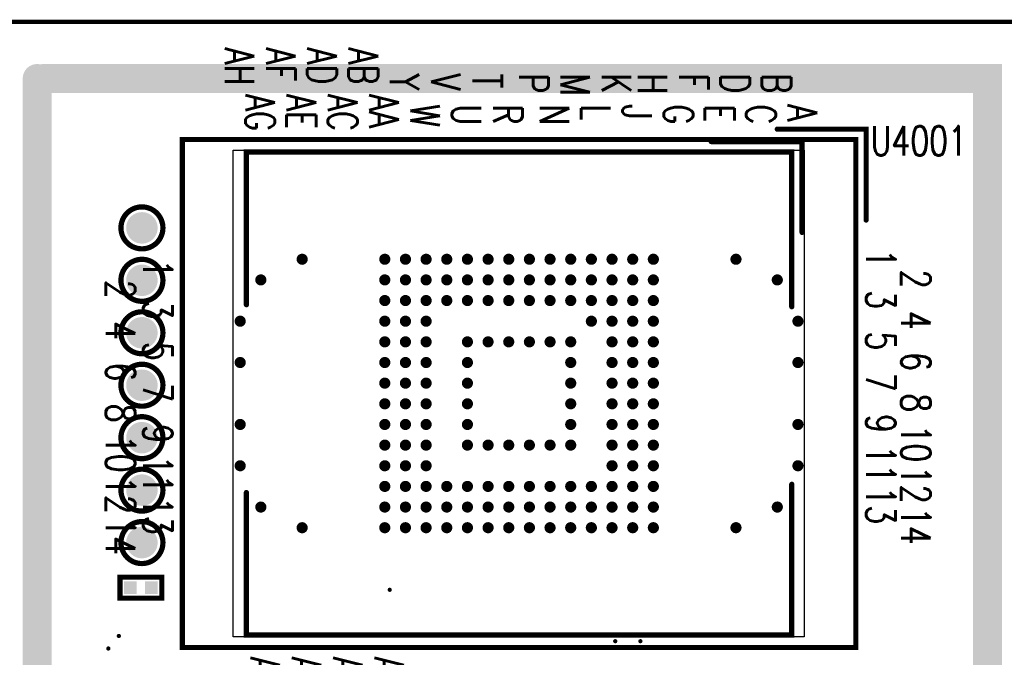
# Model space of a CAD drawing. Extents: x -1.9 to 62.2, y -5.8 to 85.1.
# Tile 12 of 13: x 22.1 to 45.9, y 69.6 to 85.1. Entities that reach past the tile are written whole.
import ezdxf

# ---------------------------------------------------------------- set-up
doc = ezdxf.new("R2010")
doc.units = 0
doc.linetypes.add('KEEPOUT_00001000$0', pattern=[2, 1, 1])
doc.layers.get('0').update_dxf_attribs({"linetype": 'CONTINUOUS'})
for name, color, linetype in [('2D_LINE_01', 96, 'CONTINUOUS'), ('BOARD_OUTLINE_00', 254, 'CONTINUOUS'), ('DRIL_NPLTE_THRU_01', 3, 'CONTINUOUS'), ('DRIL_PLTE_THRU_01', 3, 'CONTINUOUS'), ('KEEPOUT_01', 1, 'CONTINUOUS'), ('PADS_INNER', 96, 'CONTINUOUS'), ('PADS_TOP', 96, 'CONTINUOUS'), ('PART_TOP_2DLINE_00', 1, 'CONTINUOUS'), ('PART_TOP_2DLINE_01', 1, 'CONTINUOUS'), ('PART_TOP_TEXT_26', 255, 'CONTINUOUS'), ('TEXT_26', 255, 'CONTINUOUS')]:
    doc.layers.add(name, color=color, linetype=linetype)
doc.styles.add('W0$1016', font='simplex', dxfattribs={"width": 0.75})

# ---------------------------------------------------------------- blocks, each defined once
blk = doc.blocks.new('BOARD_8')
at = {"layer": 'BOARD_OUTLINE_00', "const_width": 0.1016}
blk.add_lwpolyline([(4.3328, -4.8786), (58.3328, -4.8786), (58.3328, -89.8786), (4.3328, -89.8786), (4.3328, -50.3786), (9.7078, -50.3786), (9.7078, -42.5786), (4.3328, -42.5786)], close=True, dxfattribs=at)
blk = doc.blocks.new('SMOOTH_0$7')
at = {"const_width": 0.35}
blk.add_lwpolyline([(-0.175, 0, 1), (0.175, 0, 1)], format="xyb", close=True, dxfattribs=at)
blk = doc.blocks.new('DRAWING_142')
at = {"layer": '2D_LINE_01', "const_width": 0.7}
blk.add_lwpolyline([(0.73684, -1.5268), (0.73684, -70.2268), (16.29284, -70.2268), (16.29284, -51.6262), (23.73684, -51.6262), (23.73684, -1.5268), (0.89284, -1.5268)], dxfattribs=at)
at = {"layer": '2D_LINE_01'}
for p in [(0.73684, -1.5268), (0.89284, -1.5268), (23.73684, -1.5268)]:
    blk.add_blockref('SMOOTH_0$7', p, dxfattribs=at)
blk = doc.blocks.new('KEEPOUT_171')
at = {"layer": 'KEEPOUT_01', "linetype": 'KEEPOUT_00001000$0'}
blk.add_lwpolyline([(0, -0.1016), (13.8176, -0.1016), (13.8176, -11.8872), (0, -11.8872)], close=True, dxfattribs=at)
blk = doc.blocks.new('DRIL_HOLE_0')
blk.add_lwpolyline([(0, 0, 1), (0, 0, 1)], format="xyb", close=True)
blk = doc.blocks.new('PAD_0')
blk.add_lwpolyline([(0, 0, 1), (0, 0, 1)], format="xyb", close=True)
blk = doc.blocks.new('PAD_5')
at = {"const_width": 0.0508}
blk.add_lwpolyline([(0, -0.0254, 1), (0, 0.0254, 1)], format="xyb", close=True, dxfattribs=at)
blk = doc.blocks.new('STK_TOP_52')
at = {"layer": 'DRIL_PLTE_THRU_01'}
blk.add_blockref('DRIL_HOLE_0', (0, 0), dxfattribs=at)
at = {"layer": 'PADS_INNER'}
blk.add_blockref('PAD_0', (0, 0), dxfattribs=at)
at = {"layer": 'PADS_TOP'}
blk.add_blockref('PAD_5', (0, 0), dxfattribs=at)
blk = doc.blocks.new('SYM_TOP_19')
blk.add_blockref('STK_TOP_52', (0, 0))
blk = doc.blocks.new('PART_TOP_24')
blk.add_blockref('SYM_TOP_19', (0, 0))
blk = doc.blocks.new('PART_TOP_25')
blk.add_blockref('SYM_TOP_19', (0, 0))
blk = doc.blocks.new('PART_TOP_31')
blk.add_blockref('SYM_TOP_19', (0, 0))
blk = doc.blocks.new('PART_TOP_52')
blk.add_blockref('SYM_TOP_19', (0, 0))
blk = doc.blocks.new('PART_TOP_53')
blk.add_blockref('SYM_TOP_19', (0, 0))
blk = doc.blocks.new('STK_TOP_53')
at = {"layer": 'DRIL_PLTE_THRU_01'}
blk.add_blockref('DRIL_HOLE_0', (0, 0), dxfattribs=at)
at = {"layer": 'PADS_INNER'}
blk.add_blockref('PAD_0', (0, 0), dxfattribs=at)
at = {"layer": 'PADS_TOP'}
blk.add_blockref('PAD_0', (0, 0), dxfattribs=at)
blk = doc.blocks.new('SYM_TOP_20')
blk.add_blockref('STK_TOP_53', (0, 0))
blk = doc.blocks.new('PART_TOP_89')
blk.add_blockref('SYM_TOP_20', (0, 0))
blk = doc.blocks.new('PART_TOP_92')
blk.add_blockref('SYM_TOP_20', (0, 0))
blk = doc.blocks.new('PART_TOP_93')
blk.add_blockref('SYM_TOP_20', (0, 0))
blk = doc.blocks.new('PART_TOP_94')
blk.add_blockref('SYM_TOP_20', (0, 0))
blk = doc.blocks.new('PART_TOP_96')
blk.add_blockref('SYM_TOP_20', (0, 0))
blk = doc.blocks.new('PART_TOP_97')
blk.add_blockref('SYM_TOP_20', (0, 0))
blk = doc.blocks.new('PART_TOP_98')
blk.add_blockref('SYM_TOP_20', (0, 0))
blk = doc.blocks.new('PART_TOP_99')
blk.add_blockref('SYM_TOP_20', (0, 0))
blk = doc.blocks.new('STK_TOP_93')
at = {"layer": 'DRIL_PLTE_THRU_01'}
blk.add_blockref('DRIL_HOLE_0', (0, 0), dxfattribs=at)
at = {"layer": 'PADS_INNER'}
blk.add_blockref('PAD_0', (0, 0), dxfattribs=at)
at = {"layer": 'PADS_TOP'}
blk.add_blockref('PAD_0', (0, 0), dxfattribs=at)
blk = doc.blocks.new('SYM_TOP_23')
blk.add_blockref('STK_TOP_93', (0, 0))
blk = doc.blocks.new('PART_TOP_158')
blk.add_blockref('SYM_TOP_23', (0, 0))
blk = doc.blocks.new('PART_TOP_159')
blk.add_blockref('SYM_TOP_23', (0, 0))
blk = doc.blocks.new('PART_TOP_160')
blk.add_blockref('SYM_TOP_23', (0, 0))
blk = doc.blocks.new('PART_TOP_161')
blk.add_blockref('SYM_TOP_23', (0, 0))
blk = doc.blocks.new('PART_TOP_162')
blk.add_blockref('SYM_TOP_23', (0, 0))
blk = doc.blocks.new('PART_TOP_178')
blk.add_blockref('SYM_TOP_23', (0, 0))
blk = doc.blocks.new('PART_TOP_179')
blk.add_blockref('SYM_TOP_23', (0, 0))
blk = doc.blocks.new('PART_TOP_180')
blk.add_blockref('SYM_TOP_23', (0, 0))
blk = doc.blocks.new('SMOOTH_0$127')
at = {"const_width": 0.0635}
blk.add_lwpolyline([(-0.03175, 0, 1), (0.03175, 0, 1)], format="xyb", close=True, dxfattribs=at)
blk = doc.blocks.new('PART_BODY_TOP_75')
at = {"layer": 'PART_TOP_2DLINE_01', "const_width": 0.127}
blk.add_lwpolyline([(-0.508, 0.254), (0.508, 0.254), (0.508, -0.254), (-0.508, -0.254)], close=True, dxfattribs=at)
at = {"layer": 'PART_TOP_2DLINE_01'}
for p in [(-0.508, 0.254), (0.508, 0.254), (-0.508, -0.254), (0.508, -0.254)]:
    blk.add_blockref('SMOOTH_0$127', p, dxfattribs=at)
blk = doc.blocks.new('PAD_2')
at = {"const_width": 0.3048}
blk.add_lwpolyline([(-0.1524, 0), (0.1524, 0)], dxfattribs=at)
blk = doc.blocks.new('STK_TOP_41')
at = {"layer": 'DRIL_NPLTE_THRU_01'}
blk.add_blockref('DRIL_HOLE_0', (0, 0), dxfattribs=at)
at = {"layer": 'PADS_INNER'}
blk.add_blockref('PAD_0', (0, 0), dxfattribs=at)
at = {"layer": 'PADS_TOP'}
blk.add_blockref('PAD_2', (0, 0), dxfattribs=at)
blk = doc.blocks.new('SYM_TOP_29')
for name, p in [('PART_BODY_TOP_75', (0, 0)), ('STK_TOP_41', (-0.254, 0)), ('STK_TOP_41', (0.254, 0))]:
    blk.add_blockref(name, p)
blk = doc.blocks.new('PART_TOP_244')
blk.add_blockref('SYM_TOP_29', (0, 0))
blk = doc.blocks.new('PART_BODY_TOP_126')
at = {"layer": 'PART_TOP_2DLINE_00', "const_width": 0.127}
for points in [[(-6.4, 6.25), (-6.4, 8.4), (-4.2, 8.4)], [(-3.9, 6.85), (-6.1, 6.85), (-6.1, 4.65)], [(-2.1, 6.6), (-5.85, 6.6), (-5.85, -6.6), (-2.15, -6.6)], [(2.4, -6.6), (5.85, -6.6), (5.85, 6.6), (2.2, 6.6)]]:
    blk.add_lwpolyline(points, dxfattribs=at)
blk.add_lwpolyline([(-6.15, -8.15), (-6.15, 8.15), (6.15, 8.15), (6.15, -8.15)], close=True, dxfattribs=at)
at = {"layer": 'PART_TOP_2DLINE_00'}
for p in [(-6.4, 8.4), (-4.2, 8.4), (-6.15, 8.15), (6.15, 8.15), (-6.1, 6.85), (-3.9, 6.85), (-5.85, 6.6), (-2.1, 6.6), (2.2, 6.6), (5.85, 6.6), (-6.4, 6.25), (-6.1, 4.65), (-5.85, -6.6), (-2.15, -6.6), (2.4, -6.6), (5.85, -6.6), (-6.15, -8.15), (6.15, -8.15)]:
    blk.add_blockref('SMOOTH_0$127', p, dxfattribs=at)
at = {"layer": 'PART_TOP_TEXT_26', "style": 'W0$1016', "width": 0.75}
for s, height, p in [('2', 0.711, (-3, 9.25)), ('4', 0.711, (-2, 9.25)), ('6', 0.711, (-1, 9.25)), ('8', 0.711, (0, 9.25)), ('10', 0.7112, (0.75, 9.25)), ('12', 0.7112, (1.75, 9.25)), ('14', 0.7112, (2.75, 9.25)), ('1', 0.711, (-3.5, 8.4)), ('3', 0.711, (-2.5, 8.4)), ('5', 0.711, (-1.5, 8.4)), ('7', 0.711, (-0.5, 8.4)), ('9', 0.711, (0.5, 8.4)), ('11', 0.7112, (1.25, 8.4)), ('13', 0.7112, (2.25, 8.4)), ('A', 0.711, (-7, 6.5)), ('A', 0.711, (6.625, 6.625)), ('B', 0.711, (-7.75, 5.875)), ('B', 0.711, (7.5, 5.875)), ('C', 0.711, (-7, 5.5)), ('C', 0.711, (6.625, 5.625)), ('D', 0.711, (-7.75, 4.875)), ('D', 0.711, (7.5, 4.875)), ('E', 0.711, (6.625, 4.625)), ('E', 0.711, (-7, 4.5)), ('F', 0.711, (-7.75, 3.875)), ('F', 0.711, (7.5, 3.875)), ('G', 0.711, (6.625, 3.625)), ('G', 0.711, (-7, 3.5)), ('H', 0.711, (-7.75, 2.875)), ('H', 0.711, (7.5, 2.875)), ('J', 0.711, (-7, 2.5)), ('J', 0.711, (6.625, 2.625)), ('K', 0.711, (-7.75, 2)), ('K', 0.711, (7.5, 2)), ('L', 0.711, (-7, 1.5)), ('L', 0.711, (6.625, 1.625)), ('M', 0.711, (-7.75, 1)), ('M', 0.711, (7.5, 1)), ('N', 0.711, (-7, 0.5)), ('N', 0.711, (6.625, 0.625)), ('P', 0.711, (-7.75, 0)), ('P', 0.711, (7.5, 0)), ('R', 0.711, (-7, -0.625)), ('R', 0.711, (6.625, -0.5)), ('T', 0.711, (-7.75, -1.125)), ('T', 0.711, (7.5, -1.125)), ('U', 0.711, (-7, -1.625)), ('U', 0.711, (6.625, -1.5)), ('V', 0.711, (-7.75, -2.125)), ('V', 0.711, (7.5, -2.125)), ('W', 0.711, (6.625, -2.5)), ('W', 0.711, (-7, -2.625)), ('Y', 0.711, (-7.75, -3.125)), ('Y', 0.711, (7.5, -3.125)), ('AA', 0.7112, (6.375, -3.5)), ('AA', 0.7112, (-7.25, -3.625)), ('AB', 0.7112, (-8.375, -4.125)), ('AB', 0.7112, (7.5, -4.125)), ('AC', 0.7112, (6.375, -4.5)), ('AC', 0.7112, (-7.25, -4.625)), ('AD', 0.7112, (-8.375, -5.125)), ('AD', 0.7112, (7.5, -5.125)), ('AE', 0.7112, (-7.25, -5.625)), ('AE', 0.7112, (6.375, -5.5)), ('AF', 0.7112, (-8.375, -6.125)), ('AF', 0.7112, (7.5, -6.125)), ('AG', 0.7112, (-7.25, -6.625)), ('AG', 0.7112, (6.375, -6.5)), ('AH', 0.7112, (-8.375, -7.125)), ('AH', 0.7112, (7.5, -7.125)), ('1', 0.711, (-3.25, -9.1)), ('3', 0.711, (-2.25, -9.1)), ('5', 0.711, (-1.25, -9.1)), ('7', 0.711, (-0.25, -9.1)), ('9', 0.711, (0.75, -9.1)), ('11', 0.7112, (1.5, -9.1)), ('13', 0.7112, (2.5, -9.1)), ('2', 0.711, (-2.75, -10)), ('4', 0.711, (-1.75, -10)), ('6', 0.711, (-0.75, -10)), ('8', 0.711, (0.25, -10)), ('10', 0.7112, (1, -10)), ('12', 0.7112, (2, -10)), ('14', 0.7112, (3, -10))]:
    blk.add_text(s, height=height, dxfattribs=at).set_placement(p)
blk = doc.blocks.new('PAD_42')
at = {"const_width": 0.135}
blk.add_lwpolyline([(0, -0.0675, 1), (0, 0.0675, 1)], format="xyb", close=True, dxfattribs=at)
blk = doc.blocks.new('STK_TOP_57')
at = {"layer": 'DRIL_NPLTE_THRU_01'}
blk.add_blockref('DRIL_HOLE_0', (0, 0), dxfattribs=at)
at = {"layer": 'PADS_INNER'}
blk.add_blockref('PAD_0', (0, 0), dxfattribs=at)
at = {"layer": 'PADS_TOP'}
blk.add_blockref('PAD_42', (0, 0), dxfattribs=at)
blk = doc.blocks.new('SYM_TOP_79')
for name, p in [('PART_BODY_TOP_126', (0, 0)), ('STK_TOP_57', (-1.75, 6.75)), ('STK_TOP_57', (-0.75, 6.75)), ('STK_TOP_57', (0.75, 6.75)), ('STK_TOP_57', (1.75, 6.75)), ('STK_TOP_57', (-2.75, 6.25)), ('STK_TOP_57', (2.75, 6.25)), ('STK_TOP_57', (-3.25, 5.25)), ('STK_TOP_57', (3.25, 5.25)), ('STK_TOP_57', (-3.25, 3.25)), ('STK_TOP_57', (-2.75, 3.25)), ('STK_TOP_57', (-2.25, 3.25)), ('STK_TOP_57', (-1.75, 3.25)), ('STK_TOP_57', (-1.25, 3.25)), ('STK_TOP_57', (-0.75, 3.25)), ('STK_TOP_57', (-0.25, 3.25)), ('STK_TOP_57', (0.25, 3.25)), ('STK_TOP_57', (0.75, 3.25)), ('STK_TOP_57', (1.25, 3.25)), ('STK_TOP_57', (1.75, 3.25)), ('STK_TOP_57', (2.25, 3.25)), ('STK_TOP_57', (2.75, 3.25)), ('STK_TOP_57', (3.25, 3.25)), ('STK_TOP_57', (-3.25, 2.75)), ('STK_TOP_57', (-2.75, 2.75)), ('STK_TOP_57', (-2.25, 2.75)), ('STK_TOP_57', (-1.75, 2.75)), ('STK_TOP_57', (-1.25, 2.75)), ('STK_TOP_57', (-0.75, 2.75)), ('STK_TOP_57', (-0.25, 2.75)), ('STK_TOP_57', (0.25, 2.75)), ('STK_TOP_57', (0.75, 2.75)), ('STK_TOP_57', (1.25, 2.75)), ('STK_TOP_57', (1.75, 2.75)), ('STK_TOP_57', (2.25, 2.75)), ('STK_TOP_57', (2.75, 2.75)), ('STK_TOP_57', (3.25, 2.75)), ('STK_TOP_57', (-3.25, 2.25)), ('STK_TOP_57', (-2.75, 2.25)), ('STK_TOP_57', (-2.25, 2.25)), ('STK_TOP_57', (-1.75, 2.25)), ('STK_TOP_57', (-1.25, 2.25)), ('STK_TOP_57', (-0.75, 2.25)), ('STK_TOP_57', (-0.25, 2.25)), ('STK_TOP_57', (0.25, 2.25)), ('STK_TOP_57', (0.75, 2.25)), ('STK_TOP_57', (1.25, 2.25)), ('STK_TOP_57', (1.75, 2.25)), ('STK_TOP_57', (2.25, 2.25)), ('STK_TOP_57', (2.75, 2.25)), ('STK_TOP_57', (3.25, 2.25)), ('STK_TOP_57', (-3.25, 1.75)), ('STK_TOP_57', (-2.75, 1.75)), ('STK_TOP_57', (-2.25, 1.75)), ('STK_TOP_57', (-1.75, 1.75)), ('STK_TOP_57', (2.25, 1.75)), ('STK_TOP_57', (2.75, 1.75)), ('STK_TOP_57', (3.25, 1.75)), ('STK_TOP_57', (-3.25, 1.25)), ('STK_TOP_57', (-2.75, 1.25)), ('STK_TOP_57', (-2.25, 1.25)), ('STK_TOP_57', (-1.25, 1.25)), ('STK_TOP_57', (-0.75, 1.25)), ('STK_TOP_57', (-0.25, 1.25)), ('STK_TOP_57', (0.25, 1.25)), ('STK_TOP_57', (0.75, 1.25)), ('STK_TOP_57', (1.25, 1.25)), ('STK_TOP_57', (2.25, 1.25)), ('STK_TOP_57', (2.75, 1.25)), ('STK_TOP_57', (3.25, 1.25)), ('STK_TOP_57', (-3.25, 0.75)), ('STK_TOP_57', (-2.75, 0.75)), ('STK_TOP_57', (-2.25, 0.75)), ('STK_TOP_57', (-1.25, 0.75)), ('STK_TOP_57', (1.25, 0.75)), ('STK_TOP_57', (2.25, 0.75)), ('STK_TOP_57', (2.75, 0.75)), ('STK_TOP_57', (3.25, 0.75)), ('STK_TOP_57', (-3.25, 0.25)), ('STK_TOP_57', (-2.75, 0.25)), ('STK_TOP_57', (-2.25, 0.25)), ('STK_TOP_57', (-1.25, 0.25)), ('STK_TOP_57', (1.25, 0.25)), ('STK_TOP_57', (2.25, 0.25)), ('STK_TOP_57', (2.75, 0.25)), ('STK_TOP_57', (3.25, 0.25)), ('STK_TOP_57', (-3.25, -0.25)), ('STK_TOP_57', (-2.75, -0.25)), ('STK_TOP_57', (-2.25, -0.25)), ('STK_TOP_57', (-1.25, -0.25)), ('STK_TOP_57', (1.25, -0.25)), ('STK_TOP_57', (2.25, -0.25)), ('STK_TOP_57', (2.75, -0.25)), ('STK_TOP_57', (3.25, -0.25)), ('STK_TOP_57', (-3.25, -0.75)), ('STK_TOP_57', (-2.75, -0.75)), ('STK_TOP_57', (-2.25, -0.75)), ('STK_TOP_57', (-1.25, -0.75)), ('STK_TOP_57', (1.25, -0.75)), ('STK_TOP_57', (2.25, -0.75)), ('STK_TOP_57', (2.75, -0.75)), ('STK_TOP_57', (3.25, -0.75)), ('STK_TOP_57', (-3.25, -1.25)), ('STK_TOP_57', (-2.75, -1.25)), ('STK_TOP_57', (-2.25, -1.25)), ('STK_TOP_57', (-1.25, -1.25)), ('STK_TOP_57', (-0.75, -1.25)), ('STK_TOP_57', (-0.25, -1.25)), ('STK_TOP_57', (0.25, -1.25)), ('STK_TOP_57', (0.75, -1.25)), ('STK_TOP_57', (1.25, -1.25)), ('STK_TOP_57', (2.25, -1.25)), ('STK_TOP_57', (2.75, -1.25)), ('STK_TOP_57', (3.25, -1.25)), ('STK_TOP_57', (-3.25, -1.75)), ('STK_TOP_57', (-2.75, -1.75)), ('STK_TOP_57', (-2.25, -1.75)), ('STK_TOP_57', (2.25, -1.75)), ('STK_TOP_57', (2.75, -1.75)), ('STK_TOP_57', (3.25, -1.75)), ('STK_TOP_57', (-3.25, -2.25)), ('STK_TOP_57', (-2.75, -2.25)), ('STK_TOP_57', (-2.25, -2.25)), ('STK_TOP_57', (-1.75, -2.25)), ('STK_TOP_57', (-1.25, -2.25)), ('STK_TOP_57', (-0.75, -2.25)), ('STK_TOP_57', (-0.25, -2.25)), ('STK_TOP_57', (0.25, -2.25)), ('STK_TOP_57', (0.75, -2.25)), ('STK_TOP_57', (1.25, -2.25)), ('STK_TOP_57', (1.75, -2.25)), ('STK_TOP_57', (2.25, -2.25)), ('STK_TOP_57', (2.75, -2.25)), ('STK_TOP_57', (3.25, -2.25)), ('STK_TOP_57', (-3.25, -2.75)), ('STK_TOP_57', (-2.75, -2.75)), ('STK_TOP_57', (-2.25, -2.75)), ('STK_TOP_57', (-1.75, -2.75)), ('STK_TOP_57', (-1.25, -2.75)), ('STK_TOP_57', (-0.75, -2.75)), ('STK_TOP_57', (-0.25, -2.75)), ('STK_TOP_57', (0.25, -2.75)), ('STK_TOP_57', (0.75, -2.75)), ('STK_TOP_57', (1.25, -2.75)), ('STK_TOP_57', (1.75, -2.75)), ('STK_TOP_57', (2.25, -2.75)), ('STK_TOP_57', (2.75, -2.75)), ('STK_TOP_57', (3.25, -2.75)), ('STK_TOP_57', (-3.25, -3.25)), ('STK_TOP_57', (-2.75, -3.25)), ('STK_TOP_57', (-2.25, -3.25)), ('STK_TOP_57', (-1.75, -3.25)), ('STK_TOP_57', (-1.25, -3.25)), ('STK_TOP_57', (-0.75, -3.25)), ('STK_TOP_57', (-0.25, -3.25)), ('STK_TOP_57', (0.25, -3.25)), ('STK_TOP_57', (0.75, -3.25)), ('STK_TOP_57', (1.25, -3.25)), ('STK_TOP_57', (1.75, -3.25)), ('STK_TOP_57', (2.25, -3.25)), ('STK_TOP_57', (2.75, -3.25)), ('STK_TOP_57', (3.25, -3.25)), ('STK_TOP_57', (-3.25, -5.25)), ('STK_TOP_57', (3.25, -5.25)), ('STK_TOP_57', (-2.75, -6.25)), ('STK_TOP_57', (2.75, -6.25)), ('STK_TOP_57', (-1.75, -6.75)), ('STK_TOP_57', (-0.75, -6.75)), ('STK_TOP_57', (0.75, -6.75)), ('STK_TOP_57', (1.75, -6.75))]:
    blk.add_blockref(name, p)
blk = doc.blocks.new('PART_TOP_539')
blk.add_blockref('SYM_TOP_79', (0, 0))
blk = doc.blocks.new('PART_BODY_TOP_122')
at = {"layer": 'PART_TOP_2DLINE_00', "const_width": 0.127}
blk.add_lwpolyline([(-0.508, 0, 1), (0.508, 0, 1)], format="xyb", close=True, dxfattribs=at)
blk = doc.blocks.new('PAD_53')
at = {"const_width": 0.381}
blk.add_lwpolyline([(0, -0.1905, 1), (0, 0.1905, 1)], format="xyb", close=True, dxfattribs=at)
blk = doc.blocks.new('STK_TOP_265')
at = {"layer": 'DRIL_NPLTE_THRU_01'}
blk.add_blockref('DRIL_HOLE_0', (0, 0), dxfattribs=at)
at = {"layer": 'PADS_INNER'}
blk.add_blockref('PAD_0', (0, 0), dxfattribs=at)
at = {"layer": 'PADS_TOP'}
blk.add_blockref('PAD_53', (0, 0), dxfattribs=at)
blk = doc.blocks.new('SYM_TOP_75')
for name in ['PART_BODY_TOP_122', 'STK_TOP_265']:
    blk.add_blockref(name, (0, 0))
blk = doc.blocks.new('PART_TOP_681')
blk.add_blockref('SYM_TOP_75', (0, 0))
blk = doc.blocks.new('PART_TOP_682')
blk.add_blockref('SYM_TOP_75', (0, 0))
blk = doc.blocks.new('PART_TOP_683')
blk.add_blockref('SYM_TOP_75', (0, 0))
blk = doc.blocks.new('PART_TOP_684')
blk.add_blockref('SYM_TOP_75', (0, 0))
blk = doc.blocks.new('PART_TOP_685')
blk.add_blockref('SYM_TOP_75', (0, 0))
blk = doc.blocks.new('PART_TOP_686')
blk.add_blockref('SYM_TOP_75', (0, 0))
blk = doc.blocks.new('PART_TOP_687')
blk.add_blockref('SYM_TOP_75', (0, 0))

msp = doc.modelspace()

# ---------------------------------------------------------------- block references
for name, p in [('BOARD_8', (-4.3328, 89.8786)), ('DRAWING_142', (21.76316, 85.1542)), ('KEEPOUT_171', (27.2448, 81.9912)), ('PART_TOP_687', (25.035, 78.74)), ('PART_TOP_686', (25.035, 76.2)), ('PART_TOP_161', (29.4038, 74.93)), ('PART_TOP_162', (30.1404, 74.9046)), ('PART_TOP_180', (37.6842, 73.9902)), ('PART_TOP_179', (37.1, 73.4314)), ('PART_TOP_178', (35.0172, 73.2028)), ('PART_TOP_681', (25.035, 72.39)), ('PART_TOP_98', (32.9852, 72.8091)), ('PART_TOP_97', (32.69945, 72.48525)), ('PART_TOP_96', (32.01365, 72.33285)), ('PART_TOP_99', (27.8544, 71.4756)), ('PART_TOP_31', (31.03245, 71.247)), ('PART_TOP_160', (28.1084, 70.358)), ('PART_TOP_159', (28.3116, 70.3072)), ('PART_TOP_158', (28.5148, 70.3072)), ('PART_TOP_52', (36.4904, 70.0024)), ('PART_TOP_53', (37.1, 70.0024))]:
    msp.add_blockref(name, p)
for name, p, rotation in [('PART_TOP_539', (34.163, 76), 270), ('PART_TOP_685', (25.035, 80.01), 90), ('PART_TOP_684', (25.035, 77.47), 90), ('PART_TOP_683', (25.035, 74.93), 90), ('PART_TOP_682', (25.035, 73.66), 90), ('PART_TOP_244', (25.0096, 71.2978), 180), ('PART_TOP_94', (25.3144, 70.612), 90), ('PART_TOP_93', (25.162, 70.4596), 90), ('PART_TOP_24', (24.4762, 70.1294), 90), ('PART_TOP_89', (25.035, 70.231), 90), ('PART_TOP_25', (24.2222, 69.8246), 90), ('PART_TOP_92', (24.908, 70.0532), 90)]:
    msp.add_blockref(name, p, dxfattribs=dict(rotation=rotation))

# ---------------------------------------------------------------- texts
at = {"layer": 'TEXT_26', "style": 'W0$1016', "width": 0.75}
msp.add_text('U4001', height=0.7112, dxfattribs=at).set_placement((42.672, 81.7626))

doc.saveas('drawing.dxf')
